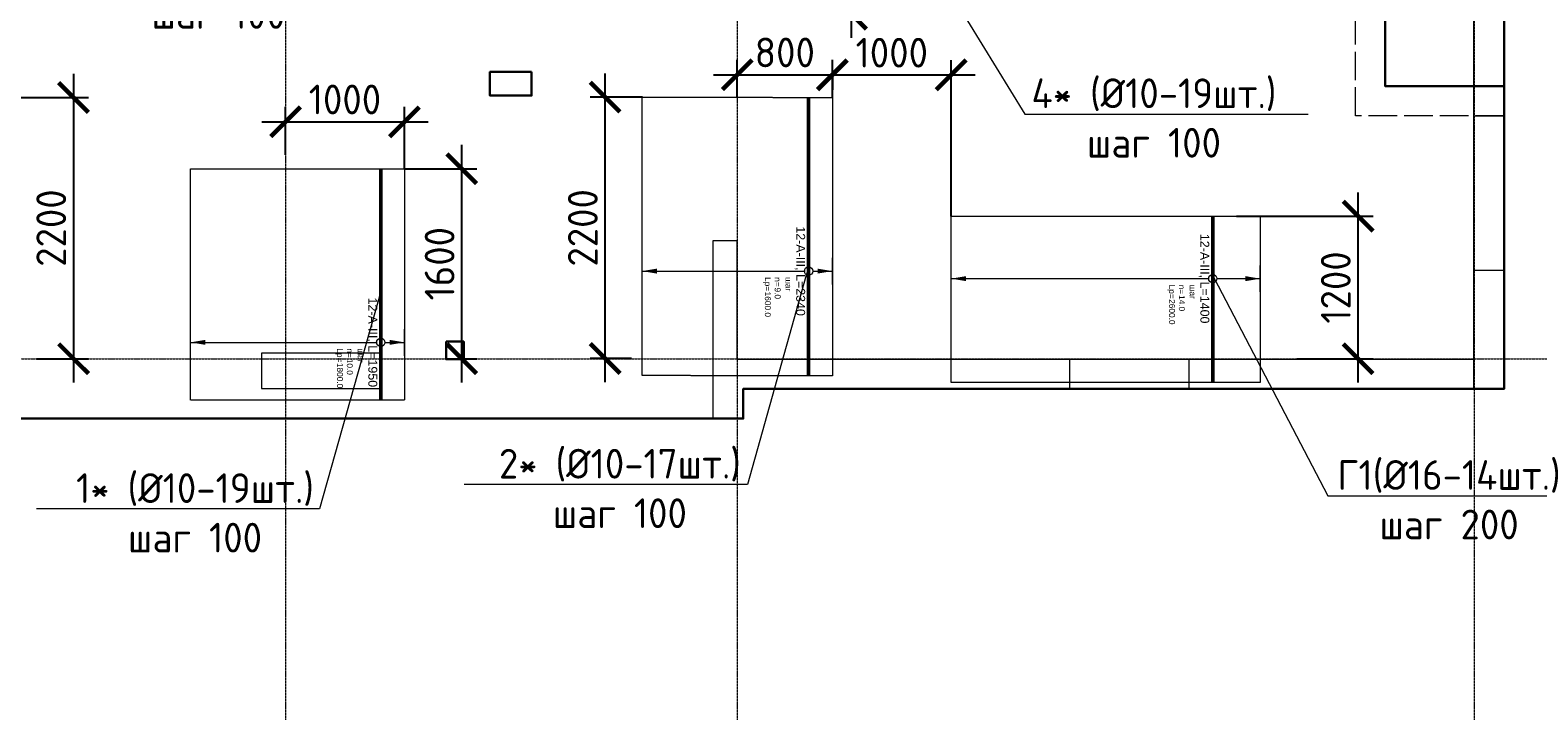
# Model space of a CAD drawing. Header units: millimetres. Extents: x -386473 to 311666, y -59273 to 291770.
# Tile 110 of 132: x 141359 to 154042, y 11851 to 17583. Entities that reach past the tile are written whole.
import ezdxf
from ezdxf import colors
from ezdxf.entities.mleader import LeaderData, LeaderLine
from ezdxf.enums import TextEntityAlignment as Align
from ezdxf.math import Vec2, Vec3

# ---------------------------------------------------------------- set-up
doc = ezdxf.new("R2010")
doc.units = ezdxf.units.MM
doc.set_wipeout_variables(frame=1)
for name, pattern in [('01 Штриховая _4 мм_', [6, 3.5, -2.5]), ('______5', [1100, 800, -100, 100, -100]), ('ACAD_ISO02W100', [15, 12, -3]), ('DASHED', [7, 5, -2, 0]), ('GOST2.303 4', [7, 5, -2, 0]), ('осевая', [50.8, 31.75, -6.35, 6.35, -6.35])]:
    doc.linetypes.add(name, pattern=pattern)
for name, color, linetype, lineweight in [('АрмСтер', 2, 'Continuous', 50), ('ВК_отверстия в полу размеры', 7, 'Continuous', 5), ('контур распр. стерхней', 2, 'GOST2.303 4', 20), ('Оси', 40, '______5', 18), ('Перекрытие ж_бетон', 1, 'Continuous', 30), ('подоснова', 151, 'Continuous', 5), ('РАЗМЕРЫ', 1, 'Continuous', 9)]:
    doc.layers.add(name, color=color, linetype=linetype, lineweight=lineweight)
doc.layers.add('АрмСтер_атрибуты', color=2, linetype='Continuous', lineweight=0, plot=False)
doc.layers.add('Колонна_ бетон', color=7, linetype='Continuous', lineweight=50, true_color=0xb4b496)
doc.styles.add('GOST-2.304_Type-B', font='GOST_Common.ttf')
doc.styles.get("Standard").update_dxf_attribs({"font": 'arial.ttf'})
doc.styles.add('Аннотативный', font='arial.ttf')
doc.dimstyles.new('СПДС', dxfattribs={"dimscale": 100, "dimtxt": 2.5, "dimasz": 2.5, "dimexe": 1.25, "dimexo": 0, "dimtad": 1, "dimdec": 0, "dimtxsty": 'GOST-2.304_Type-B', "dimblk": 'ARCHTICK', "dimcen": 2.5, "dimdle": 2, "dimadec": 0, "dimazin": 2, "dimtfac": 0.75, "dimtdec": 0, "dimtmove": 1, "dimatfit": 3, "dimfxl": 1, "dimtolj": 1, "dimarcsym": 1})

# ---------------------------------------------------------------- blocks, each defined once
blk = doc.blocks.new('оси2')
at = {"layer": 'Оси', "color": 16, "linetype": 'осевая', "lineweight": 0, "ltscale": 0.25, "transparency": 33554687}
for p, q in [((1020445.5, 5465.4), (1020445.5, -20739.3)), ((1024245.5, 5465.4), (1024245.5, -20739.3)), ((1030445.5, 5465.4), (1030445.5, -20739.3)), ((979200, -14692.9), (1032582.1, -14692.9))]:
    blk.add_line(p, q, dxfattribs=at)
blk = doc.blocks.new('_None')
blk = doc.blocks.new('_ArchTick')
at = {"color": 0, "linetype": 'ByBlock', "const_width": 0.15}
blk.add_lwpolyline([(-0.5, -0.5), (0.5, 0.5)], dxfattribs=at)
blk = doc.blocks.new('*D223')
at = {"layer": 'DEFPOINTS', "color": 0, "transparency": 16777216}
for p in [(148115, 19716, -360), (148269, 19716), (148079, 17717)]:
    blk.add_point(p, dxfattribs=at)
at = {"layer": 'РАЗМЕРЫ', "color": 0, "lineweight": -2, "transparency": 16777216}
for p, q in [((148269, 17517), (148269, 19916)), ((148115, 19716), (148394, 19716)), ((148079, 17717), (148394, 17717))]:
    blk.add_line(p, q, dxfattribs=at)
at = {"layer": 'РАЗМЕРЫ', "color": 0, "lineweight": -2, "transparency": 16777216, "xscale": 250, "yscale": 250, "zscale": 250}
for p, rotation in [((148269, 19716), 90), ((148269, 17717), 270)]:
    blk.add_blockref('_ArchTick', p, dxfattribs=dict(at, rotation=rotation))
at = {"layer": 'РАЗМЕРЫ', "color": 0, "lineweight": 0, "transparency": 16777216, "insert": (148082, 18716), "char_height": 250, "attachment_point": 5, "rotation": 90, "style": 'GOST-2.304_Type-B'}
blk.add_mtext('\\A1;2000', dxfattribs=at)
blk = doc.blocks.new('*U246')
at = {"layer": 'РАЗМЕРЫ'}
for p, q in [((112, 200), (-112, 200)), ((112, -1400), (-112, -1400))]:
    blk.add_line(p, q, dxfattribs=at)
at = {"layer": 'РАЗМЕРЫ', "ltscale": 15}
blk.add_line((0, -1400), (0, 200), dxfattribs=at)
at = {"layer": 'РАЗМЕРЫ'}
for points in [[(0, 200), (21, 75), (-21, 75)], [(0, -1400), (21, -1275), (-21, -1275)]]:
    blk.add_solid(points, dxfattribs=at)
at = {"layer": 'АрмСтер_атрибуты', "color": 215, "ltscale": 15, "style": 'Аннотативный'}
for s, p in [('шаг', (51, -194)), ('n=', (51, -285)), ('Lр=', (50, -368))]:
    blk.add_text(s, height=50, dxfattribs=at).set_placement(p)
at = {"layer": 'АрмСтер_атрибуты', "style": 'Аннотативный', "flags": 8}
blk.add_attdef('ПОЗ', (110, 30), '', height=75, dxfattribs=at)
at = {"layer": 'АрмСтер_атрибуты', "color": 215, "style": 'Аннотативный'}
for tag, p, flags in [('КОЛ', (138, -285), 8), ('ШАГ', (191, -194), 10), ('ШИРИНА', (173, -368), 8)]:
    blk.add_attdef(tag, p, '', height=50, dxfattribs=dict(at, flags=flags))
at = {"layer": 'АрмСтер_атрибуты', "flags": 9}
for tag, p in [('МАССА', (-1034, -1010)), ('ОБОЗНАЧЕНИЕ', (-1034, -1124))]:
    blk.add_attdef(tag, p, '', height=75, dxfattribs=at)
at = {"linetype": 'Continuous', "lineweight": 0}
blk.add_wipeout([(35, 0), (28, 21), (11, 33), (-11, 33), (-28, 21), (-35, 0), (-28, -21), (-11, -33), (11, -33), (28, -21)], dxfattribs=at)
at = {"color": 0, "linetype": 'ByBlock', "lineweight": -2, "ltscale": 100}
blk.add_line((-1463, 0), (877, 0), dxfattribs=at)
at = {"layer": 'РАЗМЕРЫ'}
blk.add_circle((0, 0), 35, dxfattribs=at)
at = {"layer": 'АрмСтер_атрибуты', "style": 'Аннотативный', "flags": 8}
blk.add_attdef('НАИМЕНОВАНИЕ', text='', height=75, dxfattribs=at).set_placement((0, -29), align=Align.TOP_CENTER)
blk = doc.blocks.new('*U54')
at = {"layer": 'РАЗМЕРЫ'}
for p, q in [((112, 200), (-112, 200)), ((112, -1600), (-112, -1600))]:
    blk.add_line(p, q, dxfattribs=at)
at = {"layer": 'РАЗМЕРЫ', "ltscale": 15}
blk.add_line((0, -1600), (0, 200), dxfattribs=at)
at = {"layer": 'РАЗМЕРЫ'}
for points in [[(0, 200), (21, 75), (-21, 75)], [(0, -1600), (21, -1475), (-21, -1475)]]:
    blk.add_solid(points, dxfattribs=at)
at = {"layer": 'АрмСтер_атрибуты', "color": 215, "ltscale": 15, "style": 'Аннотативный'}
for s, p in [('шаг', (51, -194)), ('n=', (51, -285)), ('Lр=', (50, -368))]:
    blk.add_text(s, height=50, dxfattribs=at).set_placement(p)
at = {"layer": 'АрмСтер_атрибуты', "style": 'Аннотативный', "flags": 8}
blk.add_attdef('ПОЗ', (110, 30), '', height=75, dxfattribs=at)
at = {"layer": 'АрмСтер_атрибуты', "color": 215, "style": 'Аннотативный'}
for tag, p, flags in [('КОЛ', (138, -285), 8), ('ШАГ', (191, -194), 10), ('ШИРИНА', (173, -368), 8)]:
    blk.add_attdef(tag, p, '', height=50, dxfattribs=dict(at, flags=flags))
at = {"layer": 'АрмСтер_атрибуты', "flags": 9}
for tag, p in [('МАССА', (-1034, -1010)), ('ОБОЗНАЧЕНИЕ', (-1034, -1124))]:
    blk.add_attdef(tag, p, '', height=75, dxfattribs=at)
at = {"linetype": 'Continuous', "lineweight": 0}
blk.add_wipeout([(35, 0), (28, 21), (11, 33), (-11, 33), (-28, 21), (-35, 0), (-28, -21), (-11, -33), (11, -33), (28, -21)], dxfattribs=at)
at = {"color": 0, "linetype": 'ByBlock', "lineweight": -2, "ltscale": 100}
blk.add_line((-1463, 0), (487, 0), dxfattribs=at)
at = {"layer": 'РАЗМЕРЫ'}
blk.add_circle((0, 0), 35, dxfattribs=at)
at = {"layer": 'АрмСтер_атрибуты', "style": 'Аннотативный', "flags": 8}
blk.add_attdef('НАИМЕНОВАНИЕ', text='', height=75, dxfattribs=at).set_placement((0, -29), align=Align.TOP_CENTER)
blk = doc.blocks.new('*D248')
at = {"layer": 'DEFPOINTS', "color": 0, "transparency": 16777216}
for p in [(144508, 16416, -360), (144990, 16416), (144990, 14816, 360)]:
    blk.add_point(p, dxfattribs=at)
at = {"layer": 'РАЗМЕРЫ', "color": 0, "lineweight": -2, "transparency": 16777216}
for p, q in [((144990, 14616), (144990, 16616)), ((144508, 16416), (145115, 16416)), ((144990, 14816), (145115, 14816))]:
    blk.add_line(p, q, dxfattribs=at)
at = {"layer": 'РАЗМЕРЫ', "color": 0, "lineweight": -2, "transparency": 16777216, "xscale": 250, "yscale": 250, "zscale": 250}
for p, rotation in [((144990, 16416), 90), ((144990, 14816), 270)]:
    blk.add_blockref('_ArchTick', p, dxfattribs=dict(at, rotation=rotation))
at = {"layer": 'РАЗМЕРЫ', "color": 0, "lineweight": 0, "transparency": 16777216, "insert": (144803, 15616), "char_height": 250, "attachment_point": 5, "rotation": 90, "style": 'GOST-2.304_Type-B'}
blk.add_mtext('\\A1;1600', dxfattribs=at)
blk = doc.blocks.new('*U255')
at = {"layer": 'РАЗМЕРЫ'}
for p, q in [((112, 400), (-112, 400)), ((112, -2200), (-112, -2200))]:
    blk.add_line(p, q, dxfattribs=at)
at = {"layer": 'РАЗМЕРЫ', "ltscale": 15}
blk.add_line((0, -2200), (0, 400), dxfattribs=at)
at = {"layer": 'РАЗМЕРЫ'}
for points in [[(0, 400), (21, 275), (-21, 275)], [(0, -2200), (21, -2075), (-21, -2075)]]:
    blk.add_solid(points, dxfattribs=at)
at = {"layer": 'АрмСтер_атрибуты', "color": 215, "ltscale": 15, "style": 'Аннотативный'}
for s, p in [('шаг', (51, -194)), ('n=', (51, -285)), ('Lр=', (50, -368))]:
    blk.add_text(s, height=50, dxfattribs=at).set_placement(p)
at = {"layer": 'АрмСтер_атрибуты', "style": 'Аннотативный', "flags": 8}
blk.add_attdef('ПОЗ', (110, 30), '', height=75, dxfattribs=at)
at = {"layer": 'АрмСтер_атрибуты', "color": 215, "style": 'Аннотативный'}
for tag, p, flags in [('КОЛ', (138, -285), 8), ('ШАГ', (191, -194), 10), ('ШИРИНА', (173, -368), 8)]:
    blk.add_attdef(tag, p, '', height=50, dxfattribs=dict(at, flags=flags))
at = {"layer": 'АрмСтер_атрибуты', "flags": 9}
for tag, p in [('МАССА', (-97, -610)), ('ОБОЗНАЧЕНИЕ', (-97, -724))]:
    blk.add_attdef(tag, p, '', height=75, dxfattribs=at)
at = {"linetype": 'Continuous', "lineweight": 0}
blk.add_wipeout([(35, 0), (28, 21), (11, 33), (-11, 33), (-28, 21), (-35, 0), (-28, -21), (-11, -33), (11, -33), (28, -21)], dxfattribs=at)
at = {"color": 0, "linetype": 'ByBlock', "lineweight": -2, "ltscale": 100}
blk.add_line((-526, 0), (874, 0), dxfattribs=at)
at = {"layer": 'РАЗМЕРЫ'}
blk.add_circle((0, 0), 35, dxfattribs=at)
at = {"layer": 'АрмСтер_атрибуты', "style": 'Аннотативный', "flags": 8}
blk.add_attdef('НАИМЕНОВАНИЕ', text='', height=75, dxfattribs=at).set_placement((0, -29), align=Align.TOP_CENTER)
blk = doc.blocks.new('*D295')
at = {"layer": 'DEFPOINTS', "color": 0, "transparency": 16777216}
for p in [(140907, 17016), (141412, 14816), (141724, 14816)]:
    blk.add_point(p, dxfattribs=at)
at = {"layer": 'РАЗМЕРЫ', "color": 0, "lineweight": -2, "transparency": 16777216}
for p, q in [((141724, 17216), (141724, 14616)), ((140907, 17016), (141849, 17016)), ((141412, 14816), (141849, 14816))]:
    blk.add_line(p, q, dxfattribs=at)
at = {"layer": 'РАЗМЕРЫ', "color": 0, "lineweight": -2, "transparency": 16777216, "xscale": 250, "yscale": 250, "zscale": 250}
for p, rotation in [((141724, 17016), 90), ((141724, 14816), 270)]:
    blk.add_blockref('_ArchTick', p, dxfattribs=dict(at, rotation=rotation))
at = {"layer": 'РАЗМЕРЫ', "color": 0, "lineweight": 0, "transparency": 16777216, "insert": (141536, 15916), "char_height": 250, "attachment_point": 5, "rotation": 90, "style": 'GOST-2.304_Type-B'}
blk.add_mtext('\\A1;2200', dxfattribs=at)
blk = doc.blocks.new('*D299')
at = {"layer": 'DEFPOINTS', "color": 0, "transparency": 16777216}
for p in [(144507, 16811), (143507, 16534), (144507, 16416, -360)]:
    blk.add_point(p, dxfattribs=at)
at = {"layer": 'РАЗМЕРЫ', "color": 0, "lineweight": -2, "transparency": 16777216}
for p, q in [((143507, 16534), (143507, 16936)), ((144507, 16416), (144507, 16936)), ((143307, 16811), (144707, 16811))]:
    blk.add_line(p, q, dxfattribs=at)
at = {"layer": 'РАЗМЕРЫ', "color": 0, "lineweight": -2, "transparency": 16777216, "xscale": 250, "yscale": 250, "zscale": 250, "rotation": 180}
blk.add_blockref('_ArchTick', (143507, 16811), dxfattribs=at)
at = {"layer": 'РАЗМЕРЫ', "color": 0, "lineweight": -2, "transparency": 16777216, "xscale": 250, "yscale": 250, "zscale": 250}
blk.add_blockref('_ArchTick', (144507, 16811), dxfattribs=at)
at = {"layer": 'РАЗМЕРЫ', "color": 0, "lineweight": 0, "transparency": 16777216, "insert": (144007, 16999), "char_height": 250, "attachment_point": 5, "style": 'GOST-2.304_Type-B'}
blk.add_mtext('\\A1;1000', dxfattribs=at)
blk = doc.blocks.new('*D303')
at = {"layer": 'DEFPOINTS', "color": 0, "transparency": 16777216}
for p in [(146196, 17019), (146510, 17019), (146417, 14818)]:
    blk.add_point(p, dxfattribs=at)
at = {"layer": 'РАЗМЕРЫ', "color": 0, "lineweight": -2, "transparency": 16777216}
for p, q in [((146196, 14618), (146196, 17219)), ((146510, 17019), (146071, 17019)), ((146417, 14818), (146071, 14818))]:
    blk.add_line(p, q, dxfattribs=at)
at = {"layer": 'РАЗМЕРЫ', "color": 0, "lineweight": -2, "transparency": 16777216, "xscale": 250, "yscale": 250, "zscale": 250}
for p, rotation in [((146196, 17019), 90), ((146196, 14818), 270)]:
    blk.add_blockref('_ArchTick', p, dxfattribs=dict(at, rotation=rotation))
at = {"layer": 'РАЗМЕРЫ', "color": 0, "lineweight": 0, "transparency": 16777216, "insert": (146008, 15918), "char_height": 250, "attachment_point": 5, "rotation": 90, "style": 'GOST-2.304_Type-B'}
blk.add_mtext('\\A1;2200', dxfattribs=at)
blk = doc.blocks.new('*D304')
at = {"layer": 'DEFPOINTS', "color": 0, "transparency": 16777216}
for p in [(148107, 17207), (147307, 17017), (148107, 17016)]:
    blk.add_point(p, dxfattribs=at)
at = {"layer": 'РАЗМЕРЫ', "color": 0, "lineweight": -2, "transparency": 16777216}
for p, q in [((147307, 17017), (147307, 17332)), ((148107, 17016), (148107, 17332)), ((147107, 17207), (148307, 17207))]:
    blk.add_line(p, q, dxfattribs=at)
at = {"layer": 'РАЗМЕРЫ', "color": 0, "lineweight": -2, "transparency": 16777216, "xscale": 250, "yscale": 250, "zscale": 250, "rotation": 180}
blk.add_blockref('_ArchTick', (147307, 17207), dxfattribs=at)
at = {"layer": 'РАЗМЕРЫ', "color": 0, "lineweight": -2, "transparency": 16777216, "xscale": 250, "yscale": 250, "zscale": 250}
blk.add_blockref('_ArchTick', (148107, 17207), dxfattribs=at)
at = {"layer": 'РАЗМЕРЫ', "color": 0, "lineweight": 0, "transparency": 16777216, "insert": (147707, 17395), "char_height": 250, "attachment_point": 5, "style": 'GOST-2.304_Type-B'}
blk.add_mtext('\\A1;800', dxfattribs=at)
blk = doc.blocks.new('*D305')
at = {"layer": 'DEFPOINTS', "color": 0, "transparency": 16777216}
for p in [(148107, 17207), (149107, 17206), (149107, 16016)]:
    blk.add_point(p, dxfattribs=at)
at = {"layer": 'РАЗМЕРЫ', "color": 0, "lineweight": -2, "transparency": 16777216}
for p, q in [((149107, 16016), (149107, 17331)), ((147907, 17206), (149307, 17206)), ((148107, 17207), (148107, 17081))]:
    blk.add_line(p, q, dxfattribs=at)
at = {"layer": 'РАЗМЕРЫ', "color": 0, "lineweight": -2, "transparency": 16777216, "xscale": 250, "yscale": 250, "zscale": 250, "rotation": 180}
blk.add_blockref('_ArchTick', (148107, 17206), dxfattribs=at)
at = {"layer": 'РАЗМЕРЫ', "color": 0, "lineweight": -2, "transparency": 16777216, "xscale": 250, "yscale": 250, "zscale": 250}
blk.add_blockref('_ArchTick', (149107, 17206), dxfattribs=at)
at = {"layer": 'РАЗМЕРЫ', "color": 0, "lineweight": 0, "transparency": 16777216, "insert": (148607, 17393), "char_height": 250, "attachment_point": 5, "style": 'GOST-2.304_Type-B'}
blk.add_mtext('\\A1;1000', dxfattribs=at)
blk = doc.blocks.new('*D306')
at = {"layer": 'DEFPOINTS', "color": 0, "transparency": 16777216}
for p in [(151507, 16016), (152530, 16016), (152015, 14816)]:
    blk.add_point(p, dxfattribs=at)
at = {"layer": 'РАЗМЕРЫ', "color": 0, "lineweight": -2, "transparency": 16777216}
for p, q in [((152530, 14616), (152530, 16216)), ((151507, 16016), (152655, 16016)), ((152015, 14816), (152655, 14816))]:
    blk.add_line(p, q, dxfattribs=at)
at = {"layer": 'РАЗМЕРЫ', "color": 0, "lineweight": -2, "transparency": 16777216, "xscale": 250, "yscale": 250, "zscale": 250}
for p, rotation in [((152530, 16016), 90), ((152530, 14816), 270)]:
    blk.add_blockref('_ArchTick', p, dxfattribs=dict(at, rotation=rotation))
at = {"layer": 'РАЗМЕРЫ', "color": 0, "lineweight": 0, "transparency": 16777216, "insert": (152342, 15416), "char_height": 250, "attachment_point": 5, "rotation": 90, "style": 'GOST-2.304_Type-B'}
blk.add_mtext('\\A1;1200', dxfattribs=at)
blk = doc.blocks.new('стены подвала')
at = {"layer": 'Колонна_ бетон', "color": 252, "linetype": 'DASHED', "lineweight": 0, "ltscale": 0.3, "true_color": 0x939598, "transparency": 33554687}
for p, q in [((-150847, -26925, 160), (-150847, -10025, 160)), ((-151097, -26675, 160), (-151097, -16375, 160)), ((-151097, -24625, 160), (-150847, -24625, 160)), ((-151097, -24625, 160), (-151097, -24625, 160)), ((-150847, -24625, 160), (-150847, -24625, 160)), ((-157497, -25675, 160), (-157497, -25675, 160)), ((-157497, -25675, 160), (-157297, -25675, 160)), ((-157497, -27175, 160), (-157497, -25675, 160)), ((-157297, -25675, 160), (-157297, -25675, 160)), ((-157297, -25675, 160), (-157297, -26675, 160)), ((-160297, -26625, 160), (-161297, -26625, 160)), ((-161297, -26625, 160), (-161297, -26925, 160)), ((-160297, -26925, 160), (-160297, -26625, 160)), ((-157297, -26675, 160), (-151097, -26675, 160)), ((-157297, -26675, 160), (-157297, -26675, 160)), ((-151097, -26675, 160), (-151097, -26675, 160)), ((-160297, -26925, 160), (-161297, -26925, 160)), ((-157247, -26925, 160), (-157247, -26925, 160)), ((-150847, -26925, 160), (-157247, -26925, 160)), ((-157247, -26925, 160), (-157247, -27175, 160)), ((-150847, -26925, 160), (-150847, -26925, 160)), ((-157497, -27175, 160), (-157497, -27175, 160)), ((-157497, -27175, 160), (-157247, -27175, 160)), ((-157247, -27175, 160), (-157247, -27175, 160))]:
    blk.add_line(p, q, dxfattribs=at)
for points in [[(-151097, -25925), (-150847, -25925), (-150847, -26925), (-151097, -26925)], [(-154497, -26675), (-153497, -26675), (-153497, -26925), (-154497, -26925)]]:
    blk.add_lwpolyline(points, close=True, dxfattribs=at)
blk = doc.blocks.new('отверстия')
at = {"layer": 'ВК_отверстия в полу размеры', "color": 4, "lineweight": 30, "ltscale": 100}
for points in [[(-153777, 77412), (-154127, 77412), (-154127, 77212), (-153777, 77212)], [(-153777, 77412), (-154127, 77412), (-154127, 77212), (-153777, 77212)], [(-154497, 75142), (-154347, 75142), (-154347, 74992), (-154497, 74992)]]:
    blk.add_lwpolyline(points, close=True, dxfattribs=at)

msp = doc.modelspace()

# ---------------------------------------------------------------- linework, layer by layer
at = {"layer": 'контур распр. стерхней', "linetype": '01 Штриховая _4 мм_'}
for points in [[(146507.1, 14674), (146507.1, 17018.6), (148107.1, 17016.3), (148107.1, 14671.7)], [(149107.1, 14616.3), (149107.1, 16016.3), (151707.1, 16016.3), (151707.1, 14616.3)]]:
    msp.add_lwpolyline(points, close=True, dxfattribs=at)
at = {"layer": 'контур распр. стерхней', "linetype": '01 Штриховая _4 мм_', "elevation": -720}
msp.add_lwpolyline([(142708, 14466.3), (142708, 16416.3), (144508, 16416.3), (144508, 14466.3)], close=True, dxfattribs=at)
at = {"layer": 'Перекрытие ж_бетон'}
for points in [[(106457.1, 14561.5), (110557.1, 14561.4), (110557.1, 14311.5), (147357.1, 14311.5), (147357.1, 14561.5), (153757.1, 14561.5), (153757.1, 31461.5), (106207.2, 31461.5), (106207.2, 17461.5), (106457.1, 17461.5), (106457.1, 14561.5)], [(153757.2, 19511.5), (152757.2, 19511.5), (152757.2, 17111.5), (153757.2, 17111.5)]]:
    msp.add_lwpolyline(points, dxfattribs=at)
at = {"layer": 'Перекрытие ж_бетон', "color": 252, "linetype": 'ACAD_ISO02W100', "lineweight": 0, "ltscale": 20, "true_color": 0x939598}
msp.add_lwpolyline([(153757.2, 16861.5), (152507.2, 16861.5), (152507.2, 19761.5), (153757.2, 19761.5)], dxfattribs=at)

# ---------------------------------------------------------------- block references
at = {"layer": 'подоснова', "color": 2, "ltscale": 0.3}
msp.add_blockref('оси2', (-876938.7, 29509.2), dxfattribs=at)

# ---------------------------------------------------------------- dimensions: what is measured, and where the dimension line sits
at = {"layer": 'РАЗМЕРЫ', "color": 1, "lineweight": 0}
for base, p1, p2, angle, picture, middle in [((148269.3, 19716.3, 360), (148079.4, 17716.6, 360), (148115.5, 19716.3), 270, '*D223', (148081.8, 18716.4, 360)), ((141723.9, 14816.3), (140907.1, 17016.3), (141411.8, 14816.3), 90, '*D295', (141536.4, 15916.3))]:
    dim = msp.add_linear_dim(base=base, p1=p1, p2=p2, angle=angle, dimstyle='СПДС', dxfattribs=at)
    dim.commit()
    dim.dimension.update_dxf_attribs({"geometry": picture, "text_midpoint": middle})

# ---------------------------------------------------------------- leaders
at = {"layer": 'подоснова', "color": 3, "ltscale": 0.3}
ml = msp.add_multileader_mtext('Standard', dxfattribs=at)
ml.set_content('3* (%%C10-25шт.)\\Pшаг 100', color=3, style='GOST-2.304_Type-B')
ml.set_leader_properties(color=256, linetype='ByLayer', lineweight=15)
ml.set_arrow_properties(name='NONE')
ml.build(insert=Vec2(0, 0))
ml.multileader.update_dxf_attribs({"text_left_attachment_type": 6, "text_right_attachment_type": 6, "dogleg_length": 0.1, "arrow_head_size": 18})
ctx = ml.context
ctx.base_point, ctx.char_height, ctx.arrow_head_size, ctx.landing_gap_size, ctx.plane_origin = Vec3(143862, 18463.7, 360), 250, 18, 20, Vec3(134431.2, 24211.3, 360)
ctx.left_attachment, ctx.right_attachment, ctx.text_align_type = 6, 6, 1
notes = []
notes.append((ctx, [(0, (1, 1, 0), (143861.9, 18463.7, 360), (1, 0), 0.1, [(0, [(143071.8, 21357.2, 360)], 0, [])])]))
ctx.mtext.insert, ctx.mtext.alignment, ctx.mtext.flow_direction = Vec3(144960.4, 18763.7, 360), 2, 5
ml = msp.add_multileader_mtext('Standard', dxfattribs=at)
ml.set_content('4* (%%C10-19шт.)\\Pшаг 100', color=3, style='GOST-2.304_Type-B')
ml.set_leader_properties(color=256, linetype='ByLayer', lineweight=15)
ml.set_arrow_properties(name='NONE')
ml.build(insert=Vec2(0, 0))
ml.multileader.update_dxf_attribs({"text_left_attachment_type": 6, "text_right_attachment_type": 6, "dogleg_length": 0.1, "arrow_head_size": 18})
ctx = ml.context
ctx.base_point, ctx.char_height, ctx.arrow_head_size, ctx.landing_gap_size, ctx.plane_origin = Vec3(149726.3, 16876.3, 360), 250, 18, 20, Vec3(139066.1, 23018.5, 360)
ctx.left_attachment, ctx.right_attachment, ctx.text_align_type = 6, 6, 1
notes.append((ctx, [(0, (1, 1, 0), (149726.2, 16876.3, 360), (1, 0), 0.1, [(0, [(147706.7, 20164.4, 360)], 0, [])])]))
ctx.mtext.insert, ctx.mtext.alignment, ctx.mtext.flow_direction = Vec3(150812.2, 17176.3, 360), 2, 5
ml = msp.add_multileader_mtext('Standard', dxfattribs=at)
ml.set_content('4* (%%C10-19шт.)\\Pшаг 100', color=3, style='GOST-2.304_Type-B')
ml.set_leader_properties(color=256, linetype='ByLayer', lineweight=15)
ml.set_arrow_properties(name='NONE')
ml.build(insert=Vec2(0, 0))
ml.multileader.update_dxf_attribs({"text_left_attachment_type": 6, "text_right_attachment_type": 6, "dogleg_length": 0.1, "arrow_head_size": 18})
ctx = ml.context
ctx.base_point, ctx.char_height, ctx.arrow_head_size, ctx.landing_gap_size, ctx.plane_origin = Vec3(141857.8, 17961.2, 360), 250, 18, 20, Vec3(132466.1, 22818.5, 360)
ctx.left_attachment, ctx.right_attachment, ctx.text_align_type = 6, 6, 1
notes.append((ctx, [(0, (1, 1, 0), (141857.7, 17961.2, 360), (1, 0), 0.1, [(0, [(141106.7, 19964.4, 360)], 0, [])])]))
ctx.mtext.insert, ctx.mtext.alignment, ctx.mtext.flow_direction = Vec3(142943.7, 18261.2, 360), 2, 5
ml = msp.add_multileader_mtext('Standard', dxfattribs=at)
ml.set_content('1* (%%C10-19шт.)\\Pшаг 100', color=3, style='GOST-2.304_Type-B')
ml.set_leader_properties(color=256, linetype='ByLayer', lineweight=15)
ml.set_arrow_properties(name='NONE')
ml.build(insert=Vec2(0, 0))
ml.multileader.update_dxf_attribs({"text_left_attachment_type": 6, "text_right_attachment_type": 6, "dogleg_length": 0.1, "arrow_head_size": 18})
ctx = ml.context
ctx.base_point, ctx.char_height, ctx.arrow_head_size, ctx.landing_gap_size, ctx.plane_origin = Vec3(141697, 13551.5, -720), 250, 18, 20, Vec3(135667.4, 18237.5, -720)
ctx.left_attachment, ctx.right_attachment, ctx.text_align_type = 6, 6, 1
notes.append((ctx, [(1, (1, 1, 0), (143794, 13551.5, -720), (-1, 0), 0.1, [(0, [(144308, 15383.3, -720)], 0, [])])]))
ctx.mtext.insert, ctx.mtext.alignment, ctx.mtext.flow_direction = Vec3(142745.5, 13851.5, -720), 2, 5
for ctx, leaders in notes:
    for number, flags, end, landing, length, lines in leaders:
        leader = LeaderData()
        leader.index, (leader.has_last_leader_line, leader.has_dogleg_vector, leader.attachment_direction) = number, flags
        leader.last_leader_point, leader.dogleg_vector, leader.dogleg_length = Vec3(end), Vec3(landing), length
        for number, points, colour, breaks in lines:
            line = LeaderLine()
            line.index, line.vertices, line.color, line.breaks = number, Vec3.list(points), colors.encode_raw_color(colour), breaks
            leader.lines.append(line)
        ctx.leaders.append(leader)

# ---------------------------------------------------------------- next in the draw order: block references
at = {"layer": 'АрмСтер', "ltscale": 15}
ref = msp.add_blockref('*U246', (147907.1, 15553.8), dxfattribs=dict(at, rotation=270))
ref.add_attrib('НАИМЕНОВАНИЕ', '12-A-III, L=2340', dxfattribs={"layer": 'АрмСтер_атрибуты', "height": 75, "rotation": 270, "style": 'Аннотативный', "flags": 8}).set_placement((147877.8, 15553.8), align=Align.TOP_CENTER)
ref.add_attrib('КОЛ', '9.0', (147622, 15415.7), dxfattribs={"layer": 'АрмСтер_атрибуты', "color": 215, "height": 50, "rotation": 270, "style": 'Аннотативный', "flags": 8})
ref.add_attrib('ШИРИНА', '1600.0', (147539.3, 15380.9), dxfattribs={"layer": 'АрмСтер_атрибуты', "color": 215, "height": 50, "rotation": 270, "style": 'Аннотативный', "flags": 8})
ref = msp.add_blockref('*U54', (144308, 14953.8, -720), dxfattribs=dict(at, rotation=270))
ref.add_attrib('НАИМЕНОВАНИЕ', '12-A-III, L=1950', dxfattribs={"layer": 'АрмСтер_атрибуты', "height": 75, "rotation": 270, "style": 'Аннотативный', "flags": 8}).set_placement((144278.6, 14953.8, -720), align=Align.TOP_CENTER)
ref.add_attrib('КОЛ', '10.0', (144022.8, 14815.7, -720), dxfattribs={"layer": 'АрмСтер_атрибуты', "color": 215, "height": 50, "rotation": 270, "style": 'Аннотативный', "flags": 8})
ref.add_attrib('ШИРИНА', '1800.0', (143940.2, 14780.9, -720), dxfattribs={"layer": 'АрмСтер_атрибуты', "color": 215, "height": 50, "rotation": 270, "style": 'Аннотативный', "flags": 8})
ref = msp.add_blockref('*U255', (151307.1, 15490.3), dxfattribs=dict(at, rotation=270))
ref.add_attrib('НАИМЕНОВАНИЕ', '12-A-III, L=1400', dxfattribs={"layer": 'АрмСтер_атрибуты', "height": 75, "rotation": 270, "style": 'Аннотативный', "flags": 8}).set_placement((151277.8, 15490.3), align=Align.TOP_CENTER)
ref.add_attrib('КОЛ', '14.0', (151022, 15352.2), dxfattribs={"layer": 'АрмСтер_атрибуты', "color": 215, "height": 50, "rotation": 270, "style": 'Аннотативный', "flags": 8})
ref.add_attrib('ШИРИНА', '2600.0', (150939.3, 15317.4), dxfattribs={"layer": 'АрмСтер_атрибуты', "color": 215, "height": 50, "rotation": 270, "style": 'Аннотативный', "flags": 8})

# ---------------------------------------------------------------- next in the draw order: block references
at = {"layer": 'РАЗМЕРЫ'}
msp.add_blockref('стены подвала', (304601.5, 41486.8), dxfattribs=at)
at = {"layer": 'РАЗМЕРЫ', "color": 6}
msp.add_blockref('отверстия', (299353.9, -60180.9, 160), dxfattribs=at)

# ---------------------------------------------------------------- next in the draw order: dimensions: what is measured, and where the dimension line sits
at = {"layer": 'РАЗМЕРЫ', "color": 1, "lineweight": 0}
for base, p1, p2, picture, middle in [((148107.1, 17207.1), (147306.9, 17017.4), (148107.1, 17016.3), '*D304', (147707, 17394.6)), ((149107.1, 17205.5), (148107.1, 17207.1), (149107.1, 16016.3), '*D305', (148607.1, 17393)), ((144507, 16811.4), (143506.9, 16534), (144507, 16416.3, -360), '*D299', (144006.9, 16998.9))]:
    dim = msp.add_linear_dim(base=base, p1=p1, p2=p2, dimstyle='СПДС', dxfattribs=at)
    dim.commit()
    dim.dimension.update_dxf_attribs({"geometry": picture, "text_midpoint": middle})
for base, p1, p2, angle, picture, middle in [((146195.9, 17018.6), (146417.4, 14818.2), (146510.5, 17018.6), 90, '*D303', (146008.4, 15918.4)), ((144990.5, 16416.3, -360), (144990.5, 14816.3), (144508, 16416.3, -720), 270, '*D248', (144803, 15616.3, -360)), ((152529.6, 16016.3), (152014.5, 14816.3), (151507.1, 16016.3), 90, '*D306', (152342.1, 15416.3))]:
    dim = msp.add_linear_dim(base=base, p1=p1, p2=p2, angle=angle, dimstyle='СПДС', dxfattribs=at)
    dim.commit()
    dim.dimension.update_dxf_attribs({"geometry": picture, "text_midpoint": middle})

# ---------------------------------------------------------------- next in the draw order: leaders
at = {"layer": 'подоснова', "color": 3, "ltscale": 0.3}
ml = msp.add_multileader_mtext('Standard', dxfattribs=at)
ml.set_content('2* (%%C10-17шт.)\\Pшаг 100', color=3, style='GOST-2.304_Type-B')
ml.set_leader_properties(color=256, linetype='ByLayer', lineweight=15)
ml.set_arrow_properties(name='NONE')
ml.build(insert=Vec2(0, 0))
ml.multileader.update_dxf_attribs({"text_left_attachment_type": 6, "text_right_attachment_type": 6, "dogleg_length": 0.1, "arrow_head_size": 18})
ctx = ml.context
ctx.base_point, ctx.char_height, ctx.arrow_head_size, ctx.landing_gap_size, ctx.plane_origin = Vec3(145246.2, 13757), 250, 18, 20, Vec3(139266.5, 18442.9)
ctx.left_attachment, ctx.right_attachment, ctx.text_align_type = 6, 6, 1
notes = []
notes.append((ctx, [(1, (1, 1, 0), (147393.2, 13757), (-1, 0), 0.1, [(0, [(147907.1, 15588.8)], 0, [])])]))
ctx.mtext.insert, ctx.mtext.alignment, ctx.mtext.flow_direction = Vec3(146319.6, 14057), 2, 5
at = {"layer": 'подоснова', "color": 2, "ltscale": 0.3}
ml = msp.add_multileader_mtext('Standard', dxfattribs=at)
ml.set_content('Г1(%%C16-14шт.)\\Pшаг 200', color=2, style='GOST-2.304_Type-B')
ml.set_leader_properties(color=256, linetype='ByLayer', lineweight=15)
ml.set_arrow_properties(name='NONE')
ml.build(insert=Vec2(0, 0))
ml.multileader.update_dxf_attribs({"text_left_attachment_type": 6, "text_right_attachment_type": 6, "dogleg_length": 0.1, "arrow_head_size": 18})
ctx = ml.context
ctx.base_point, ctx.char_height, ctx.arrow_head_size, ctx.landing_gap_size, ctx.plane_origin = Vec3(152274.6, 13662.1), 250, 18, 20, Vec3(142676.8, 18347.8)
ctx.left_attachment, ctx.right_attachment, ctx.text_align_type = 6, 6, 1
notes.append((ctx, [(0, (1, 1, 0), (152274.5, 13662.1), (1, 0), 0.1, [(0, [(151317.4, 15493.6)], 0, [])])]))
ctx.mtext.insert, ctx.mtext.alignment, ctx.mtext.flow_direction = Vec3(153294.6, 13962.1), 2, 5
for ctx, leaders in notes:
    for number, flags, end, landing, length, lines in leaders:
        leader = LeaderData()
        leader.index, (leader.has_last_leader_line, leader.has_dogleg_vector, leader.attachment_direction) = number, flags
        leader.last_leader_point, leader.dogleg_vector, leader.dogleg_length = Vec3(end), Vec3(landing), length
        for number, points, colour, breaks in lines:
            line = LeaderLine()
            line.index, line.vertices, line.color, line.breaks = number, Vec3.list(points), colors.encode_raw_color(colour), breaks
            leader.lines.append(line)
        ctx.leaders.append(leader)

doc.saveas('drawing.dxf')
